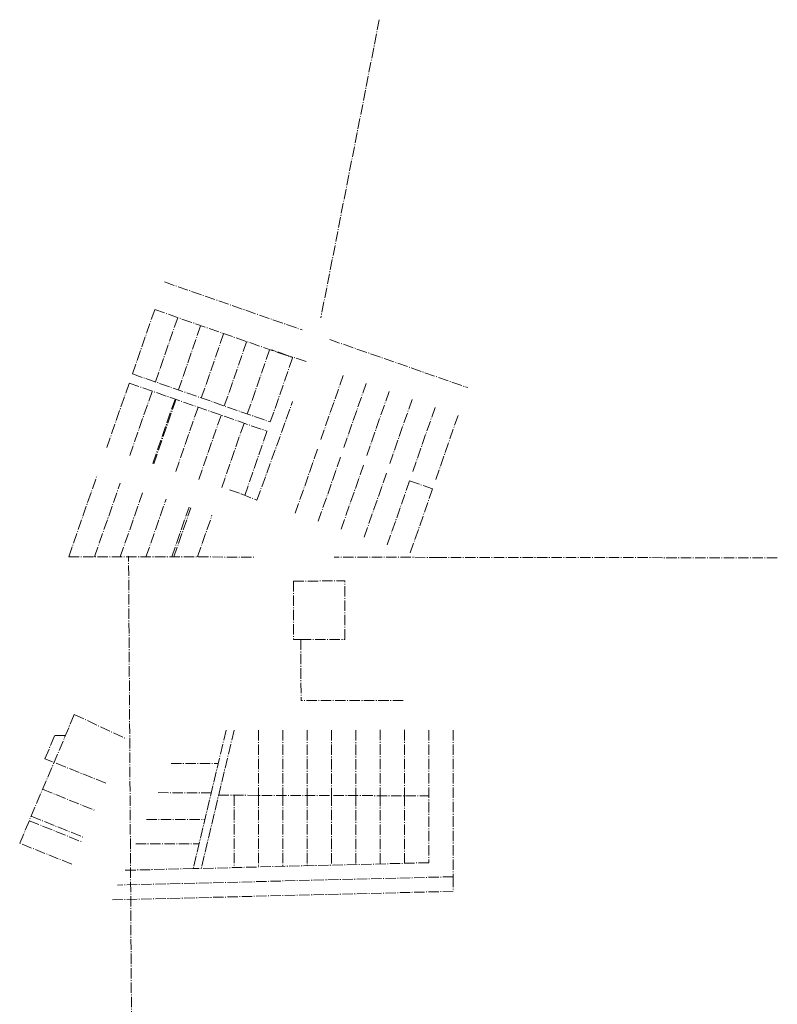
# Model space of a CAD drawing. Header units: feet. Extents: x 186363 to 191809, y 249618 to 259412.
# Tile 3 of 3: x 190248 to 191805, y 257390 to 259412. Entities that reach past the tile are written whole.
import ezdxf

# ---------------------------------------------------------------- set-up
doc = ezdxf.new("R2010")
doc.units = ezdxf.units.FT
doc.header["$MEASUREMENT"] = 0
doc.linetypes.add('Epl', pattern=[155, 65, -10, 5, -10, 65])
doc.layers.add('P_RW_PropertyLine', color=2, linetype='Epl', lineweight=13)

msp = doc.modelspace()

# ---------------------------------------------------------------- linework, layer by layer
at = {"layer": 'P_RW_PropertyLine', "ltscale": 0.328085}
for p, q in [((190986.7, 259411.7), (190866.6, 258799.8)), ((190545.2, 258873.2), (190828.5, 258774.5)), ((190479.4, 258684.3), (190525.4, 258816.5)), ((190525.4, 258816.5), (190808.7, 258717.8)), ((190526.6, 258667.8), (190572.6, 258800)), ((190573.8, 258651.4), (190619.8, 258783.6)), ((190621, 258634.9), (190667.1, 258767.2)), ((190885.1, 258754.8), (191168.4, 258656.1)), ((190668.2, 258618.5), (190714.3, 258750.7)), ((190715.5, 258602.1), (190761.5, 258734.3)), ((190798.3, 258722.3), (190765.4, 258733.9)), ((190762.7, 258585.6), (190808.7, 258717.8)), ((190836.4, 258709.7), (190798.3, 258722.3)), ((190479.4, 258684.3), (190762.7, 258585.6)), ((190866.6, 258549.5), (190912.6, 258681.7)), ((190426.8, 258533.1), (190472.8, 258665.4)), ((190472.8, 258665.4), (190756.1, 258566.7)), ((190913.8, 258533), (190959.8, 258665.2)), ((190474, 258516.7), (190520, 258648.9)), ((190521.2, 258500.3), (190567.2, 258632.5)), ((190961, 258516.6), (191007, 258648.8)), ((190523.1, 258499.7), (190569.1, 258631.9)), ((190568.4, 258483.8), (190614.4, 258616)), ((190735.2, 258425), (190808.6, 258627.5)), ((191008.2, 258500.1), (191054.3, 258632.4)), ((191055.5, 258483.7), (191101.5, 258615.9)), ((190615.6, 258467.4), (190661.7, 258599.6)), ((191102.7, 258467.2), (191148.7, 258599.4)), ((190662.9, 258451), (190708.9, 258583.2)), ((190710.1, 258434.5), (190756.1, 258566.7)), ((190814, 258398.3), (190860, 258530.6)), ((190861.2, 258381.9), (190907.2, 258514.1)), ((190908.4, 258365.5), (190954.4, 258497.7)), ((190348.6, 258308.8), (190406.8, 258476.2)), ((190955.6, 258349), (191001.7, 258481.3)), ((190401.5, 258308.7), (190454.1, 258459.7)), ((191048.9, 258464.8), (191002.8, 258332.5)), ((191048.9, 258464.8), (191096.1, 258448.3)), ((190454.4, 258308.6), (190501.3, 258443.3)), ((190679, 258446.1), (190702.6, 258437.9)), ((190702.6, 258437.9), (190735.2, 258425)), ((191096.1, 258448.3), (191050.1, 258316.1)), ((190507.3, 258308.6), (190548.5, 258426.8)), ((190560.2, 258308.5), (190595.7, 258410.4)), ((190564.5, 258308.5), (190599.5, 258409.1)), ((190613.1, 258308.4), (190642.9, 258394)), ((190479.8, 257000), (190471.5, 258309.9)), ((190348.6, 258308.8), (190729.5, 258308.2)), ((191110.8, 258307.6), (190894.2, 258307.9)), ((191804.5, 258306.6), (191110.8, 258307.6)), ((190810.2, 258259), (190915.9, 258259.1)), ((190810.2, 258259), (190810.6, 258138.8)), ((190915.6, 258138.7), (190915.9, 258259.1)), ((190810.6, 258138.8), (190825.5, 258138.8)), ((190825.5, 258138.8), (190915.6, 258138.7)), ((190825.5, 258138.8), (190825.9, 258013.8)), ((191035.5, 258013.7), (190825.9, 258013.8)), ((190247.8, 257720.5), (190360, 257984.7)), ((190360, 257984.7), (190466.1, 257935.4)), ((190671.9, 257953), (190604.2, 257668.4)), ((190688.3, 257953), (190620.7, 257668.9)), ((190738.6, 257952.9), (190738.6, 257818.9)), ((190788.6, 257952.8), (190788.6, 257818.7)), ((190838.6, 257952.7), (190838.6, 257818.6)), ((190888.6, 257952.6), (190888.6, 257818.5)), ((190938.6, 257952.5), (190938.6, 257818.3)), ((190988.6, 257953.2), (190988.6, 257818.2)), ((191038.6, 257953.1), (191038.6, 257818.1)), ((191088.6, 257952.9), (191088.7, 257680.6)), ((191138.6, 257953), (191138.7, 257651.8)), ((190299.7, 257894), (190320, 257941.8)), ((190320, 257941.8), (190341.7, 257941.7)), ((190424.7, 257843.9), (190299.7, 257894)), ((190558.7, 257884.3), (190655.5, 257884.1)), ((190294.9, 257831.4), (190400.8, 257788.6)), ((190532.3, 257824.4), (190641.2, 257824.1)), ((190656.5, 257819.1), (191088.7, 257817.9)), ((190688.6, 257819), (190688.7, 257670.6)), ((190738.6, 257818.9), (190738.7, 257671.8)), ((190788.6, 257818.7), (190788.7, 257673.1)), ((190838.6, 257818.6), (190838.7, 257674.3)), ((190888.6, 257818.5), (190888.7, 257675.6)), ((190938.6, 257818.3), (190938.7, 257676.8)), ((190988.6, 257818.2), (190988.7, 257678.1)), ((191038.6, 257818.1), (191038.7, 257679.3)), ((190267.4, 257766.8), (190373.8, 257724)), ((190271.3, 257776), (190377.7, 257733.2)), ((190508.1, 257769.5), (190628.2, 257769.2)), ((190354.6, 257677.8), (190247.8, 257720.5)), ((190486.1, 257719.5), (190616.3, 257719.2)), ((190604.2, 257668.4), (190462, 257664.9)), ((191088.7, 257680.6), (190604.2, 257668.4)), ((191138.7, 257651.8), (190448.6, 257634.5)), ((191138.7, 257651.8), (191138.7, 257621.8)), ((191138.7, 257621.8), (190435.3, 257604.2))]:
    msp.add_line(p, q, dxfattribs=at)

doc.saveas('drawing.dxf')
